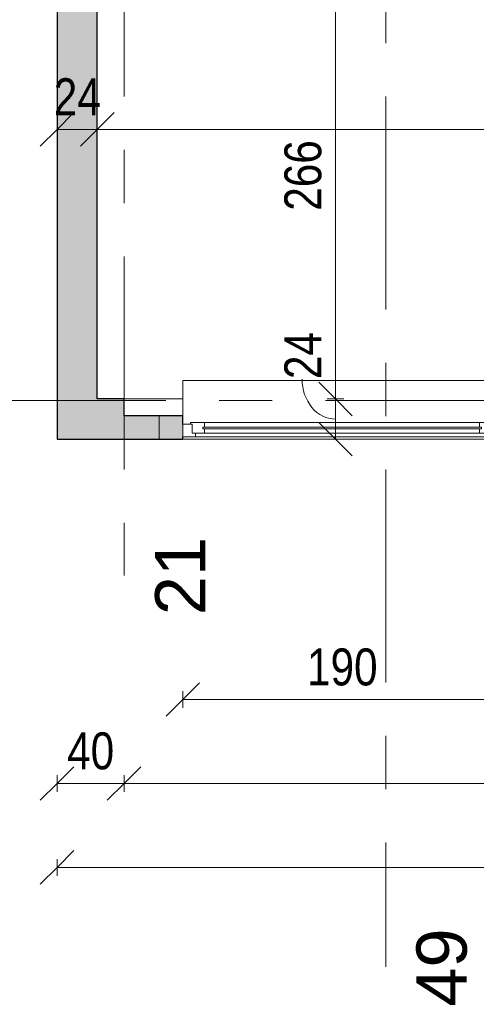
# Model space of a CAD drawing. Header units: centimetres. Extents: x -1743 to 21705, y -8842 to 3590.
# Tile 2 of 44: x -1275 to -1003, y -228 to 358. Entities that reach past the tile are written whole.
import ezdxf

# ---------------------------------------------------------------- set-up
doc = ezdxf.new("R2010")
doc.units = ezdxf.units.CM
doc.linetypes.add('Oś', pattern=[222.25, 127, -31.75, 31.75, -31.75])
for name, color, linetype, lineweight in [('A-ANNO-DIMS', 211, 'Continuous', 13), ('A-ANNO-DIMS-100', 211, 'Continuous', 13), ('A-GLAZ', 151, 'Continuous', 13), ('A-WALL', 113, 'Continuous', 13), ('S-GRID', 1, 'Continuous', 13), ('S-GRID-IDEN', 1, 'Continuous', 13)]:
    doc.layers.add(name, color=color, linetype=linetype, lineweight=lineweight)
doc.styles.add('Arial Narrow_2', font='ARIALN.TTF', dxfattribs={"height": 22})
doc.styles.add('Arial_1', font='arial.ttf', dxfattribs={"height": 30})
doc.dimstyles.new('Diagonal_1_100__0_1_', dxfattribs={"dimscale": 30.48, "dimtxt": 22.515481, "dimasz": 0.656168, "dimexe": 0.164042, "dimexo": 0.0625, "dimgap": 0.065617, "dimtad": 1, "dimdec": 1, "dimrnd": 0.1, "dimdsep": 46, "dimtxsty": 'Arial Narrow_2', "dimblk1": 'OBLIQUE', "dimblk2": 'OBLIQUE', "dimsah": 1, "dimcen": 0.09, "dimazin": 0, "dimtfac": 1, "dimtdec": 4, "dimtix": 1, "dimtmove": 1, "dimatfit": 3, "dimfxl": 0.164042, "dimfxlon": 1, "dimtvp": 1, "dimtolj": 1, "dimtzin": 0, "dimarcsym": 2})
doc.dimstyles.new('Diagonal_1_100__0_1__1', dxfattribs={"dimscale": 30.48, "dimtxt": 22.515481, "dimasz": 0.656168, "dimexe": 0.164042, "dimexo": 0.0625, "dimgap": 0.065617, "dimtad": 1, "dimdec": 1, "dimrnd": 0.1, "dimdsep": 46, "dimtxsty": 'Arial Narrow_2', "dimblk1": 'OBLIQUE', "dimblk2": 'OBLIQUE', "dimsah": 1, "dimcen": 0.09, "dimazin": 0, "dimtfac": 1, "dimtdec": 4, "dimtix": 1, "dimtmove": 0, "dimatfit": 3, "dimfxl": 0.164042, "dimfxlon": 1, "dimtvp": 1, "dimtolj": 1, "dimtzin": 0, "dimarcsym": 2})

# ---------------------------------------------------------------- blocks, each defined once
blk = doc.blocks.new('Pawilon E_rvt-1-6_piętro IV __13_80 m_ - stan istniejący')
at = {"layer": 'S-GRID', "linetype": 'Oś'}
for p, q in [((-1056.62, 534.83), (-1056.62, -206.1)), ((368.01, 131.33), (-1702.93, 131.33))]:
    blk.add_line(p, q, dxfattribs=at)
at = {"layer": 'S-GRID-IDEN', "insert": (-1023.12, -206.43), "char_height": 30, "width": 48.3, "attachment_point": 5, "rotation": 90, "line_spacing_factor": 0.936439, "style": 'Arial_1'}
blk.add_mtext('\\pxqc,t4.23333,8.46667,12.7,16.93333,21.16667,25.4,29.63333,33.86667,38.1,42.33333,46.56667,50.8,55.03333,59.26667,63.5,67.73333,71.96667,76.2,80.43333,84.66667,88.9,93.13333,97.36667,101.6,105.83333,110.06667,114.3,118.53333,122.76667,127,131.23333,135.46667;{49}', dxfattribs=at)
blk = doc.blocks.new('Okno - automatyczna etykieta - 190x181  _nietypowy podział_-2208509-6_piętro IV __13_80 m_ - stan istniejący')
at = {"layer": 'A-GLAZ'}
for p, q in [((-87.5, 5.5), (-95, 5.5)), ((-95, 5.5), (-95, -2)), ((-95, 5.5), (95, 5.5)), ((-82, 3.5), (-89.5, 3.5)), ((-89.5, 3.5), (-89.5, -2)), ((-89.5, -2), (-89.5, 3.5)), ((-89.5, 3.5), (-87.5, 3.5)), ((-87.5, 3.5), (-87.5, 5.5)), ((87.5, 5.5), (-87.5, 5.5)), ((83, 0.75), (-83, 0.75)), ((-83, 0.75), (-83, -0.25)), ((-83, -0.25), (-83, 0.75)), ((-83, 0.75), (-82, 0.75)), ((-82, 0.75), (-82, 3.5)), ((82, 3.5), (-82, 3.5)), ((89.5, 3.5), (82, 3.5)), ((82, 3.5), (82, 0.75)), ((82, 0.75), (83, 0.75)), ((83, -0.25), (83, 0.75)), ((83, 0.75), (83, -0.25)), ((95, 5.5), (87.5, 5.5)), ((87.5, 5.5), (87.5, 3.5)), ((87.5, 3.5), (89.5, 3.5)), ((89.5, -2), (89.5, 3.5)), ((89.5, 3.5), (89.5, -2)), ((95, -2), (95, 5.5)), ((-95, -2), (-89.5, -2)), ((-89.5, -2), (-90.5, -2)), ((-90.5, -2), (-90.5, -3)), ((-90.5, -3), (-82, -3)), ((-83, -0.25), (83, -0.25)), ((-82, -0.25), (-83, -0.25)), ((-82, -3), (-82, -0.25)), ((82, -3), (-82, -3)), ((82, -0.25), (82, -3)), ((83, -0.25), (82, -0.25)), ((82, -3), (90.5, -3)), ((90.5, -2), (89.5, -2)), ((89.5, -2), (95, -2)), ((90.5, -3), (90.5, -2)), ((-95, -26), (-95, -7)), ((95, -7), (95, -26)), ((-95, -28), (-95, -26)), ((-95, -28), (95, -28)), ((95, -26), (95, -28))]:
    blk.add_line(p, q, dxfattribs=at)
blk = doc.blocks.new('DIMBLOCK1-6_piętro IV __13_80 m_ - stan istniejący')
at = {"layer": 'A-ANNO-DIMS-100'}
for p, q in [((-1086.6, 132.33), (-1096.6, 142.33)), ((-1091.6, 132.33), (-1081.6, 132.33)), ((-1086.6, 132.33), (-1091.6, 132.33)), ((-1086.6, 108.33), (-1086.6, 132.33)), ((-1086.6, 132.33), (-1076.6, 122.33)), ((-1086.6, 108.33), (-1096.6, 118.33)), ((-1091.6, 108.33), (-1081.6, 108.33)), ((-1086.6, 108.33), (-1091.6, 108.33)), ((-1086.6, 108.33), (-1076.6, 98.33))]:
    blk.add_line(p, q, dxfattribs=at)
blk.add_ellipse((-1086.6, 144.15), major_axis=(0, 23.83), ratio=0.833973, start_param=1.570796, end_param=3.141593, dxfattribs=at)
at = {"layer": 'A-ANNO-DIMS-100', "color": 0, "insert": (-1117.04, 144.15), "char_height": 22, "width": 33.4516, "attachment_point": 1, "rotation": 90, "line_spacing_factor": 0.974696, "style": 'Arial Narrow_2'}
blk.add_mtext('24', dxfattribs=at)
blk = doc.blocks.new('_Oblique')
at = {"color": 0, "linetype": 'ByBlock', "lineweight": -2}
blk.add_line((-0.5, -0.5), (0.5, 0.5), dxfattribs=at)
blk = doc.blocks.new('DIMBLOCK2-6_piętro IV __13_80 m_ - stan istniejący')
at = {"layer": 'A-ANNO-DIMS-100'}
for p, q in [((-1086.6, 398.33), (-1096.6, 408.33)), ((-1091.6, 398.33), (-1081.6, 398.33)), ((-1086.6, 398.33), (-1091.6, 398.33)), ((-1086.6, 132.33), (-1086.6, 398.33)), ((-1086.6, 398.33), (-1076.6, 388.33)), ((-1086.6, 132.33), (-1096.6, 142.33)), ((-1091.6, 132.33), (-1081.6, 132.33)), ((-1086.6, 132.33), (-1091.6, 132.33)), ((-1086.6, 132.33), (-1076.6, 122.33))]:
    blk.add_line(p, q, dxfattribs=at)
at = {"layer": 'A-ANNO-DIMS-100', "color": 0, "insert": (-1117.04, 244.42), "char_height": 22, "width": 50.1774, "attachment_point": 1, "rotation": 90, "line_spacing_factor": 0.974696, "style": 'Arial Narrow_2'}
blk.add_mtext('266', dxfattribs=at)
blk = doc.blocks.new('DIMBLOCK30-6_piętro IV __13_80 m_ - stan istniejący')
at = {"layer": 'A-ANNO-DIMS-100'}
for p, q in [((-1228.62, 292.9), (-1218.62, 302.9)), ((-567.62, 292.9), (-557.62, 302.9)), ((-1228.62, 287.9), (-1228.62, 297.9)), ((-567.62, 287.9), (-567.62, 297.9)), ((-1228.62, 292.9), (-1238.62, 282.9)), ((-567.62, 292.9), (-1228.62, 292.9)), ((-1228.62, 292.9), (-1228.62, 287.9)), ((-567.62, 292.9), (-577.62, 282.9)), ((-567.62, 292.9), (-567.62, 287.9))]:
    blk.add_line(p, q, dxfattribs=at)
at = {"layer": 'A-ANNO-DIMS-100', "color": 0, "insert": (-919.03, 323.33), "char_height": 22, "width": 50.1774, "attachment_point": 1, "line_spacing_factor": 0.974696, "style": 'Arial Narrow_2'}
blk.add_mtext('661', dxfattribs=at)
blk = doc.blocks.new('DIMBLOCK31-6_piętro IV __13_80 m_ - stan istniejący')
at = {"layer": 'A-ANNO-DIMS-100'}
for p, q in [((-1252.62, 292.9), (-1242.62, 302.9)), ((-1228.62, 292.9), (-1218.62, 302.9)), ((-1252.62, 287.9), (-1252.62, 297.9)), ((-1228.62, 287.9), (-1228.62, 297.9)), ((-1252.62, 292.9), (-1262.62, 282.9)), ((-1228.62, 292.9), (-1252.62, 292.9)), ((-1252.62, 292.9), (-1252.62, 287.9)), ((-1228.62, 292.9), (-1238.62, 282.9)), ((-1228.62, 292.9), (-1228.62, 287.9))]:
    blk.add_line(p, q, dxfattribs=at)
at = {"layer": 'A-ANNO-DIMS-100', "color": 0, "insert": (-1254.56, 323.33), "char_height": 22, "width": 33.4516, "attachment_point": 1, "line_spacing_factor": 0.974696, "style": 'Arial Narrow_2'}
blk.add_mtext('24', dxfattribs=at)
blk = doc.blocks.new('DIMBLOCK60-6_piętro IV __13_80 m_ - stan istniejący')
at = {"layer": 'A-ANNO-DIMS-100'}
for p, q in [((-1252.62, -146.77), (-1242.62, -136.77)), ((1227.38, -146.77), (1237.38, -136.77)), ((-1252.62, -141.77), (-1252.62, -151.77)), ((-1252.62, -146.77), (-1252.62, -141.77)), ((1227.38, -141.77), (1227.38, -151.77)), ((1227.38, -146.77), (1227.38, -141.77)), ((-1252.62, -146.77), (-1262.62, -156.77)), ((-1252.62, -146.77), (1227.38, -146.77)), ((1227.38, -146.77), (1217.38, -156.77))]:
    blk.add_line(p, q, dxfattribs=at)
at = {"layer": 'A-ANNO-DIMS-100', "color": 0, "insert": (-40.5, -116.33), "char_height": 22, "width": 66.9031, "attachment_point": 1, "line_spacing_factor": 0.974696, "style": 'Arial Narrow_2'}
blk.add_mtext('2480', dxfattribs=at)
blk = doc.blocks.new('DIMBLOCK93-6_piętro IV __13_80 m_ - stan istniejący')
at = {"layer": 'A-ANNO-DIMS-100'}
for p, q in [((-1177.62, -46.77), (-1167.62, -36.77)), ((-987.62, -46.77), (-977.62, -36.77)), ((-1177.62, -46.77), (-1187.62, -56.77)), ((-1177.62, -41.77), (-1177.62, -51.77)), ((-1177.62, -46.77), (-1177.62, -41.77)), ((-987.62, -46.77), (-1177.62, -46.77)), ((-987.62, -46.77), (-997.62, -56.77)), ((-987.62, -41.77), (-987.62, -51.77)), ((-987.62, -46.77), (-987.62, -41.77))]:
    blk.add_line(p, q, dxfattribs=at)
at = {"layer": 'A-ANNO-DIMS-100', "color": 0, "insert": (-1103.53, -16.33), "char_height": 22, "width": 50.1774, "attachment_point": 1, "line_spacing_factor": 0.974696, "style": 'Arial Narrow_2'}
blk.add_mtext('190', dxfattribs=at)
blk = doc.blocks.new('DIMBLOCK99-6_piętro IV __13_80 m_ - stan istniejący')
at = {"layer": 'A-ANNO-DIMS-100'}
for p, q in [((-1212.62, -96.77), (-1202.62, -86.77)), ((-692.62, -96.77), (-682.62, -86.77)), ((-1212.62, -91.77), (-1212.62, -101.77)), ((-1212.62, -96.77), (-1212.62, -91.77)), ((-692.62, -91.77), (-692.62, -101.77)), ((-692.62, -96.77), (-692.62, -91.77)), ((-1212.62, -96.77), (-1222.62, -106.77)), ((-692.62, -96.77), (-1212.62, -96.77)), ((-692.62, -96.77), (-702.62, -106.77))]:
    blk.add_line(p, q, dxfattribs=at)
at = {"layer": 'A-ANNO-DIMS-100', "color": 0, "insert": (-973.53, -66.33), "char_height": 22, "width": 50.1774, "attachment_point": 1, "line_spacing_factor": 0.974696, "style": 'Arial Narrow_2'}
blk.add_mtext('520', dxfattribs=at)
blk = doc.blocks.new('DIMBLOCK100-6_piętro IV __13_80 m_ - stan istniejący')
at = {"layer": 'A-ANNO-DIMS-100'}
for p, q in [((-1252.62, -96.77), (-1242.62, -86.77)), ((-1212.62, -96.77), (-1202.62, -86.77)), ((-1252.62, -91.77), (-1252.62, -101.77)), ((-1252.62, -96.77), (-1252.62, -91.77)), ((-1212.62, -91.77), (-1212.62, -101.77)), ((-1212.62, -96.77), (-1212.62, -91.77)), ((-1252.62, -96.77), (-1262.62, -106.77)), ((-1212.62, -96.77), (-1252.62, -96.77)), ((-1212.62, -96.77), (-1222.62, -106.77))]:
    blk.add_line(p, q, dxfattribs=at)
at = {"layer": 'A-ANNO-DIMS-100', "color": 0, "insert": (-1246.56, -66.33), "char_height": 22, "width": 33.4516, "attachment_point": 1, "line_spacing_factor": 0.974696, "style": 'Arial Narrow_2'}
blk.add_mtext('40', dxfattribs=at)

msp = doc.modelspace()

# ---------------------------------------------------------------- hatches: boundary and pattern name
at = {"layer": 'A-WALL'}
for points in [[(-1252.62, 132.33), (-1228.62, 132.33), (-1228.62, 393.33), (-1252.62, 393.33), (-1252.62, 234.47)], [(-1252.62, 108.33), (-1212.62, 108.33), (-1212.62, 132.33), (-1252.62, 132.33)], [(-1177.62, 108.33), (-1177.62, 122.33), (-1191.62, 122.33), (-1191.62, 108.33), (-1181.75, 108.33)]]:
    msp.add_hatch(color=9, dxfattribs=at).paths.add_polyline_path(points, flags=0)
h = msp.add_hatch(color=9, dxfattribs=at)
h.paths.add_polyline_path([(-1191.62, 108.33), (-1191.62, 122.33), (-1212.62, 122.33), (-1212.62, 108.33)], flags=0)
h.paths.add_polyline_path([(-983.5, 108.33), (-917.62, 108.33), (-917.62, 122.33), (-987.62, 122.33), (-987.62, 108.33)], flags=0)
h.paths.add_polyline_path([(-692.62, 108.33), (-692.62, 122.33), (-713.62, 122.33), (-713.62, 108.33)], flags=0)

# ---------------------------------------------------------------- linework, layer by layer
at = {"layer": 'A-WALL', "color": 7, "lineweight": 25}
for p, q in [((-1252.62, 423.33), (-1252.62, 108.33)), ((-1228.62, 132.33), (-1228.62, 423.33)), ((-1212.62, 132.33), (-1228.62, 132.33)), ((-1212.62, 122.33), (-1212.62, 132.33)), ((-1177.62, 122.33), (-1212.62, 122.33)), ((-1177.62, 117.33), (-1177.62, 122.33)), ((-1252.62, 108.33), (-1177.62, 108.33)), ((-1177.62, 108.33), (-1177.62, 109.83))]:
    msp.add_line(p, q, dxfattribs=at)
at = {"layer": 'A-WALL'}
for p, q in [((-1212.62, 132.33), (-1177.62, 132.33)), ((-1212.62, 108.33), (-1212.62, 122.33)), ((-1191.62, 108.33), (-1191.62, 122.33)), ((-987.62, 108.33), (-1177.62, 108.33))]:
    msp.add_line(p, q, dxfattribs=at)
at = {"layer": 'S-GRID', "linetype": 'Oś'}
msp.add_line((-1212.62, 2884.27), (-1212.62, 27.13), dxfattribs=at)

# ---------------------------------------------------------------- block references
at = {"lineweight": 5}
msp.add_blockref('Pawilon E_rvt-1-6_piętro IV __13_80 m_ - stan istniejący', (0, 0), dxfattribs=at)
at = {"layer": 'A-GLAZ', "rotation": 180}
msp.add_blockref('Okno - automatyczna etykieta - 190x181  _nietypowy podział_-2208509-6_piętro IV __13_80 m_ - stan istniejący', (-1082.62, 115.33), dxfattribs=at)

# ---------------------------------------------------------------- texts
at = {"layer": 'S-GRID-IDEN', "insert": (-1179.12, 26.79), "char_height": 30, "width": 48.3, "attachment_point": 5, "rotation": 90, "line_spacing_factor": 0.936439, "style": 'Arial_1'}
msp.add_mtext('\\pxqc,t4.23333,8.46667,12.7,16.93333,21.16667,25.4,29.63333,33.86667,38.1,42.33333,46.56667,50.8,55.03333,59.26667,63.5,67.73333,71.96667,76.2,80.43333,84.66667,88.9,93.13333,97.36667,101.6,105.83333,110.06667,114.3,118.53333,122.76667,127,131.23333,135.46667;{21}', dxfattribs=at)

# ---------------------------------------------------------------- dimensions: what is measured, and where the dimension line sits
at = {"layer": 'A-ANNO-DIMS'}
for base, p1, p2, angle, override, picture, middle in [((-1086.6, 398.33), (-1091.6, 132.33), (-1091.6, 398.33), 90, {"dimpost": '<>', "dimfxl": 266}, 'DIMBLOCK2-6_piętro IV __13_80 m_ - stan istniejący', (-1099.84, 265.33)), ((-1177.62, -46.77), (-987.62, -41.77), (-1177.62, -41.77), 0, {"dimpost": '<>', "dimfxl": 190}, 'DIMBLOCK93-6_piętro IV __13_80 m_ - stan istniejący', (-1082.62, -33.53))]:
    dim = msp.add_linear_dim(base=base, p1=p1, p2=p2, angle=angle, dimstyle='Diagonal_1_100__0_1__1', override=override, dxfattribs=at)
    dim.commit()
    dim.dimension.update_dxf_attribs({"geometry": picture, "text_midpoint": middle})
for base, p1, p2, override, picture, middle in [((-1252.62, 292.9), (-1228.62, 287.9), (-1252.62, 287.9), {"dimpost": '<>', "dimfxl": 24}, 'DIMBLOCK31-6_piętro IV __13_80 m_ - stan istniejący', (-1240.62, 305.94)), ((-1228.62, 292.9), (-567.62, 287.9), (-1228.62, 287.9), {"dimpost": '<>', "dimfxl": 661}, 'DIMBLOCK30-6_piętro IV __13_80 m_ - stan istniejący', (-898.12, 306.13)), ((-1252.62, -96.77), (-1212.62, -91.77), (-1252.62, -91.77), {"dimpost": '<>', "dimfxl": 40}, 'DIMBLOCK100-6_piętro IV __13_80 m_ - stan istniejący', (-1232.62, -83.53)), ((-1212.62, -96.77), (-692.62, -91.77), (-1212.62, -91.77), {"dimpost": '<>', "dimfxl": 520}, 'DIMBLOCK99-6_piętro IV __13_80 m_ - stan istniejący', (-952.62, -83.53)), ((1227.38, -146.77), (-1252.62, -141.77), (1227.38, -141.77), {"dimpost": '<>', "dimfxl": 2480}, 'DIMBLOCK60-6_piętro IV __13_80 m_ - stan istniejący', (-12.62, -133.53))]:
    dim = msp.add_linear_dim(base=base, p1=p1, p2=p2, dimstyle='Diagonal_1_100__0_1__1', override=override, dxfattribs=at)
    dim.commit()
    dim.dimension.update_dxf_attribs({"geometry": picture, "text_midpoint": middle})
dim = msp.add_linear_dim(base=(-1086.6, 132.33), p1=(-1091.6, 108.33), p2=(-1091.6, 132.33), angle=90, dimstyle='Diagonal_1_100__0_1_', override={"dimpost": '<>', "dimfxl": 24}, dxfattribs=at)
dim.commit()
dim.dimension.update_dxf_attribs({"geometry": 'DIMBLOCK1-6_piętro IV __13_80 m_ - stan istniejący', "text_midpoint": (-1102.37, 160.88), "dimtype": 160, "text_rotation": 90})

doc.saveas('drawing.dxf')
